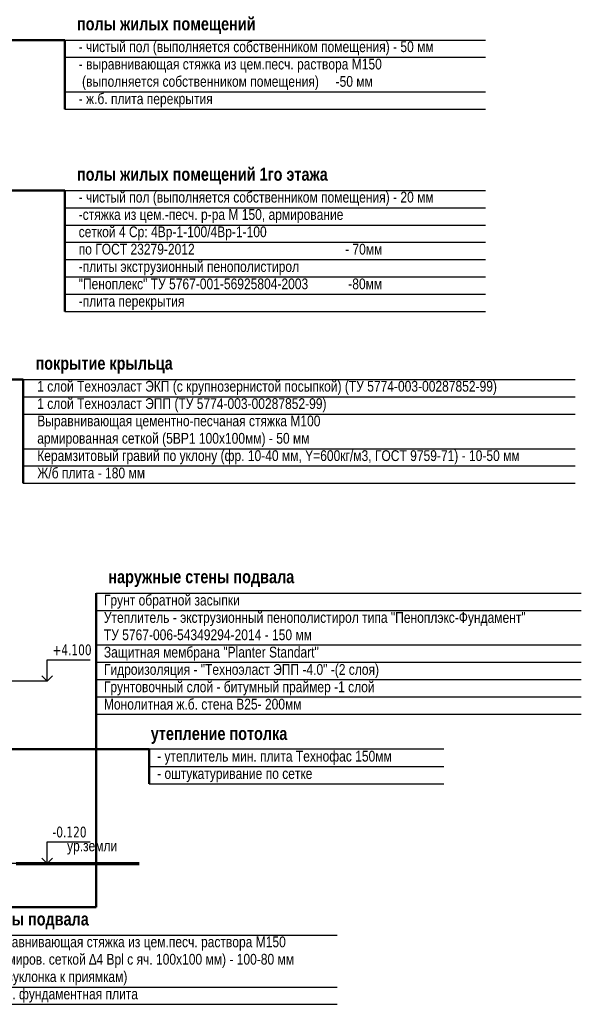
# Model space of a CAD drawing. Header units: millimetres. Extents: x 40580 to 1168286, y -220995 to 81020.
# Tile 116 of 194: x 404884 to 417893, y -70837 to -48034. Entities that reach past the tile are written whole.
import ezdxf

# ---------------------------------------------------------------- set-up
doc = ezdxf.new("R2010")
doc.units = ezdxf.units.MM
for name, color, linetype, lineweight in [('Standard', 7, 'Continuous', 25), ('Общий01', 7, 'Continuous', 13), ('Стена', 7, 'Continuous', 50), ('Стена_ кирпичная кладка нес.', 7, 'Continuous', 70)]:
    doc.layers.add(name, color=color, linetype=linetype, lineweight=lineweight)
doc.styles.add('Century Gothic', font='txt')
doc.styles.add('TAHOMA', font='tahoma.ttf')

# ---------------------------------------------------------------- blocks, each defined once
blk = doc.blocks.new('COMPLEX_ELEVATIONDIM_4')
at = {"layer": 'Standard', "color": 7, "linetype": 'Continuous', "lineweight": 25}
for p, q in [((274391, 4403), (274391, 4903)), ((274391, 4903), (275391, 4903)), ((274391, 4403), (273391, 4403)), ((274391, 4403), (274266, 4528)), ((274391, 4403), (274516, 4528)), ((274391, 4403), (274391, 4403)), ((274391, 4403), (274391, 4403)), ((274391, 4403), (274391, 4403)), ((274391, 4403), (274391, 4403)), ((274391, 183), (274391, 683)), ((274391, 683), (275391, 683)), ((274391, 183), (274266, 308)), ((274391, 183), (274516, 308)), ((274391, 183), (273391, 183)), ((274391, 183), (274391, 183)), ((274391, 183), (274391, 183)), ((274391, 183), (274391, 183)), ((274391, 183), (274391, 183))]:
    blk.add_line(p, q, dxfattribs=at)
at = {"layer": 'Standard', "color": 7, "linetype": 'Continuous', "lineweight": 25, "char_height": 250, "width": 104.17, "attachment_point": 7, "style": 'TAHOMA'}
for s, insert in [('\\W0.83;+4.100', (274516, 5003)), ('\\W0.83;-0.120', (274516, 783))]:
    blk.add_mtext(s, dxfattribs=dict(at, insert=insert))

msp = doc.modelspace()

# ---------------------------------------------------------------- linework, layer by layer
at = {"layer": 'Общий01', "color": 7, "linetype": 'Continuous', "lineweight": 50}
for p, q in [((405926, -48505.2), (386409.4, -48505.2)), ((405926, -50105.2), (405926, -48505.2)), ((405926, -51988.9), (387714.1, -51988.9)), ((405926, -54788.9), (405926, -51988.9)), ((404966, -56368.9), (404456, -56368.9)), ((404966, -58768.9), (404966, -56368.9)), ((406652.6, -61314.2), (406652.6, -68586.4)), ((407885.9, -64929.3), (401335.9, -64929.3)), ((407885.9, -64929.3), (407885.9, -65729.3)), ((406652.6, -68586.4), (402412.5, -68586.4))]:
    msp.add_line(p, q, dxfattribs=at)
at = {"layer": 'Общий01', "color": 7, "linetype": 'Continuous', "lineweight": 25}
for p, q in [((405926, -48505.2), (415676.5, -48505.2)), ((405926, -48905.2), (415676.5, -48905.2)), ((405926, -49705.2), (415676.5, -49705.2)), ((405926, -50105.2), (415676.5, -50105.2)), ((405926, -51988.9), (415676.5, -51988.9)), ((405926, -52388.9), (415676.5, -52388.9)), ((405926, -52788.9), (415676.5, -52788.9)), ((405926, -53188.9), (415676.5, -53188.9)), ((405926, -53588.9), (415676.5, -53588.9)), ((405926, -53988.9), (415676.5, -53988.9)), ((405926, -54388.9), (415676.5, -54388.9)), ((405926, -54788.9), (415676.5, -54788.9)), ((404966, -56368.9), (417746.5, -56368.9)), ((404966, -56768.9), (417746.5, -56768.9)), ((404966, -57168.9), (417746.5, -57168.9)), ((404966, -57968.9), (417746.5, -57968.9)), ((404966, -58368.9), (417746.5, -58368.9)), ((404966, -58768.9), (417746.5, -58768.9)), ((406652.6, -61314.2), (417892.6, -61314.2)), ((406652.6, -61714.2), (417892.6, -61714.2)), ((406652.6, -62514.2), (417892.6, -62514.2)), ((406652.6, -62914.2), (417892.6, -62914.2)), ((406652.6, -63314.2), (417892.6, -63314.2)), ((406652.6, -63714.2), (417892.6, -63714.2)), ((406652.6, -64114.2), (417892.6, -64114.2)), ((414710.2, -64929.3), (407885.9, -64929.3)), ((407885.9, -65329.3), (414710.2, -65329.3)), ((407885.9, -65729.3), (414710.2, -65729.3)), ((403794.7, -69237.2), (412235.2, -69237.2)), ((403794.7, -70437.2), (412235.2, -70437.2)), ((403794.7, -70837.2), (412235.2, -70837.2))]:
    msp.add_line(p, q, dxfattribs=at)
at = {"layer": 'Стена', "color": 7, "linetype": 'Continuous', "lineweight": 70}
msp.add_line((404802.5, -67576.9), (407654.4, -67576.9), dxfattribs=at)

# ---------------------------------------------------------------- block references
at = {"layer": 'Standard', "color": 7, "linetype": 'Continuous', "lineweight": 25}
msp.add_blockref('COMPLEX_ELEVATIONDIM_4', (131127.6, -67760.1), dxfattribs=at)

# ---------------------------------------------------------------- texts
at = {"layer": 'Стена_ кирпичная кладка нес.', "color": 7, "linetype": 'Continuous', "lineweight": 25, "attachment_point": 7, "style": 'Century Gothic'}
for s, insert, char_height, width in [('{\\fCentury Gothic|i0|b1;\\H300.000000;\\W0.833333;\\C7;полы жилых помещений}\\P', (406211.2, -48366.2), 300, 4450), ('{\\fCentury Gothic|i0|b1;\\H300.000000;\\W0.833333;\\C7;полы жилых помещений 1го этажа}\\P', (406211.2, -51849.9), 300, 6337.5), ('{\\fCentury Gothic|i0|b1;\\H300.000000;\\W0.833333;\\C7;покрытие крыльца}\\P', (405251.2, -56229.9), 300, 3466.667), ('{\\fCentury Gothic|i0|b1;\\H300.000000;\\W0.833333;\\C7;наружные стены подвала}\\P', (406937.8, -61175.2), 300, 4754.167), ('{\\fCentury Gothic|i0|b1;\\H300.000000;\\W0.833333;\\C7;утепление потолка}\\P', (407921.1, -64806.5), 300, 3533.333), ('\\W0.83;ур.земли', (405982.3, -67368.4), 250, 1437.5), ('{\\fCentury Gothic|i0|b1;\\H300.000000;\\W0.833333;\\C7;полы подвала}\\P', (404079.9, -69098.1), 300, 2600)]:
    msp.add_mtext(s, dxfattribs=dict(at, insert=insert, char_height=char_height, width=width))
at = {"layer": 'Стена_ кирпичная кладка нес.', "color": 7, "linetype": 'Continuous', "lineweight": 25, "char_height": 250, "attachment_point": 1, "line_spacing_factor": 0.963855, "style": 'Century Gothic'}
for s, insert, width in [('{\\fCentury Gothic|i0|b0;\\H250.000000;\\W0.833333;\\C7;- чистый пол (выполняется собственником помещения) - 50 мм}\\P{\\fCentury Gothic|i0|b0;\\H250.000000;\\W0.833333;\\C7;- выравнивающая стяжка из цем.песч. раствора М150 }\\P{\\fCentury Gothic|i0|b0;\\H250.000000;\\W0.833333;\\C7; (выполняется собственником помещения)     -50 мм}\\P{\\fCentury Gothic|i0|b0;\\H250.000000;\\W0.833333;\\C7;- ж.б. плита перекрытия}\\P', (406250.8, -48534.7), 9326.389), ('{\\fCentury Gothic|i0|b0;\\H250.000000;\\W0.833333;\\C7;- чистый пол (выполняется собственником помещения) - 20 мм}\\P{\\fCentury Gothic|i0|b0;\\H250.000000;\\W0.833333;\\C7;-стяжка из цем.-песч. р-ра М 150, армирование }\\P{\\fCentury Gothic|i0|b0;\\H250.000000;\\W0.833333;\\C7;сеткой 4 Ср: 4Вр-1-100/4Вр-1-100 }\\P{\\fCentury Gothic|i0|b0;\\H250.000000;\\W0.833333;\\C7;по ГОСТ 23279-2012                                             - 70мм}\\P{\\fCentury Gothic|i0|b0;\\H250.000000;\\W0.833333;\\C7;-плиты экструзионный пенополистирол}\\P{\\fCentury Gothic|i0|b0;\\H250.000000;\\W0.833333;\\C7;"Пеноплекс" ТУ 5767-001-56925804-2003            -80мм}\\P{\\fCentury Gothic|i0|b0;\\H250.000000;\\W0.833333;\\C7;-плита перекрытия                                            }\\P', (406250.8, -52018.4), 10020.833), ('{\\fCentury Gothic|i0|b0;\\H250.000000;\\W0.833333;\\C7;1 слой Техноэласт ЭКП (с крупнозернистой посыпкой) (ТУ 5774-003-00287852-99)}\\P{\\fCentury Gothic|i0|b0;\\H250.000000;\\W0.833333;\\C7;1 слой Техноэласт ЭПП (ТУ 5774-003-00287852-99)}\\P{\\fCentury Gothic|i0|b0;\\H250.000000;\\W0.833333;\\C7;Выравнивающая цементно-песчаная стяжка М100}\\P{\\fCentury Gothic|i0|b0;\\H250.000000;\\W0.833333;\\C7;армированная сеткой (5ВР1 100х100мм) - 50 мм}\\P{\\fCentury Gothic|i0|b0;\\H250.000000;\\W0.833333;\\C7;Керамзитовый гравий по уклону (фр. 10-40 мм, Y=600кг/м3, ГОСТ 9759-71) - 10-50 мм}\\P{\\fCentury Gothic|i0|b0;\\H250.000000;\\W0.833333;\\C7;Ж/б плита - 180 мм}\\P', (405290.8, -56398.4), 12486.111), ('{\\fCentury Gothic|i0|b0;\\H250.000000;\\W0.833333;\\C7;Грунт обратной засыпки}\\P{\\fCentury Gothic|i0|b0;\\H250.000000;\\W0.833333;\\C7;Утеплитель - экструзионный пенополистирол типа "Пеноплэкс-Фундамент"}\\P{\\fCentury Gothic|i0|b0;\\H250.000000;\\W0.833333;\\C7;ТУ 5767-006-54349294-2014 - 150 мм}\\P{\\fCentury Gothic|i0|b0;\\H250.000000;\\W0.833333;\\C7;Защитная мембрана "Planter Standart"}\\P{\\fCentury Gothic|i0|b0;\\H250.000000;\\W0.833333;\\C7;Гидроизоляция - "Техноэласт ЭПП -4.0" -(2 слоя)}\\P{\\fCentury Gothic|i0|b0;\\H250.000000;\\W0.833333;\\C7;Грунтовочный слой - битумный праймер -1 слой}\\P{\\fCentury Gothic|i0|b0;\\H250.000000;\\W0.833333;\\C7;Монолитная ж.б. стена В25- 200мм}\\P', (406834.4, -61350.7), 11062.5), ('{\\fCentury Gothic|i0|b0;\\H250.000000;\\W0.833333;\\C7;- утеплитель мин. плита Технофас 150мм }\\P{\\fCentury Gothic|i0|b0;\\H250.000000;\\W0.833333;\\C7;- оштукатуривание по сетке}\\P', (408067.7, -64965.7), 6243.056), ('{\\fCentury Gothic|i0|b0;\\H250.000000;\\W0.833333;\\C7; выравнивающая стяжка из цем.песч. раствора М150}\\P{\\fCentury Gothic|i0|b0;\\H250.000000;\\W0.833333;\\C7; (армиров. сеткой ∆4 Врl с яч. 100х100 мм) - 100-80 мм}\\P{\\fCentury Gothic|i0|b0;\\H250.000000;\\W0.833333;\\C7; (разуклонка к приямкам)}\\P{\\fCentury Gothic|i0|b0;\\H250.000000;\\W0.833333;\\C7;- ж.б. фундаментная плита}\\P', (404119.5, -69266.7), 8020.833)]:
    msp.add_mtext(s, dxfattribs=dict(at, insert=insert, width=width))

doc.saveas('drawing.dxf')
